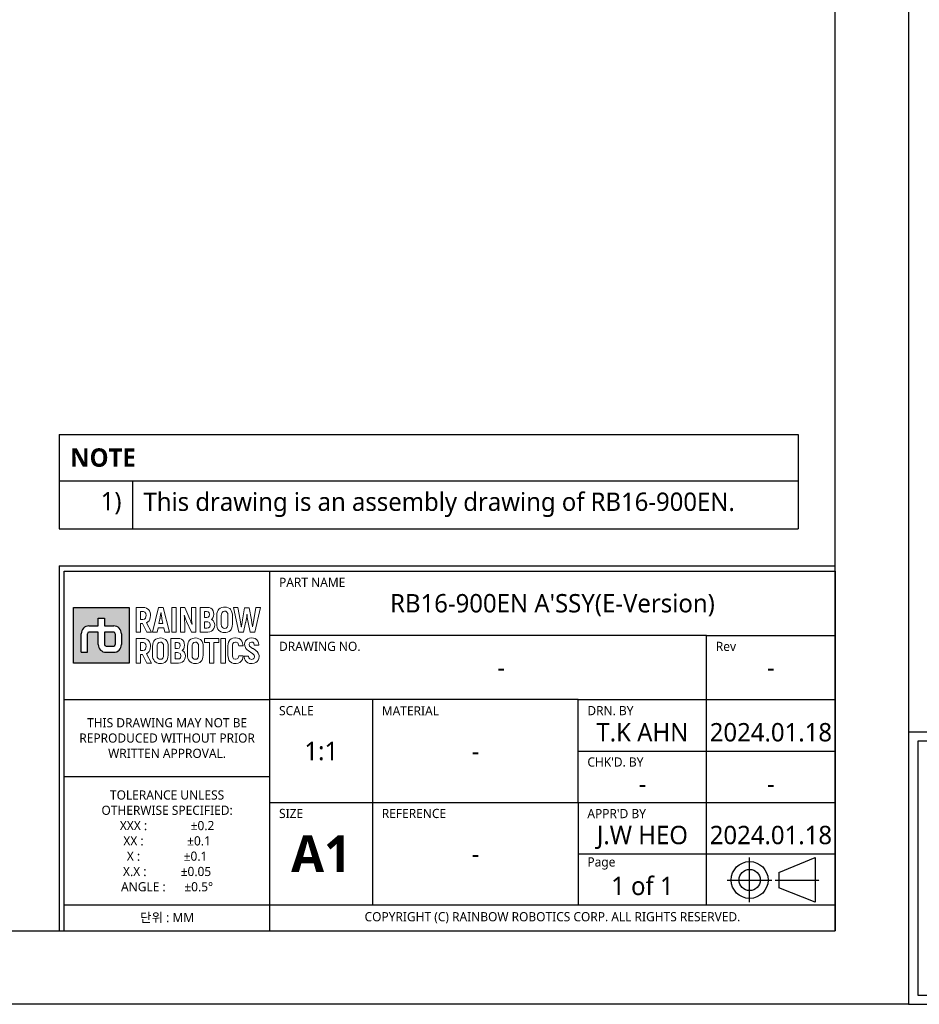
# Model space of a CAD drawing. Header units: millimetres. Extents: x 0 to 4378, y 0 to 2376.
# Tile 176 of 224: x 2394 to 3376, y 0 to 1074. Entities that reach past the tile are written whole.
import ezdxf
from ezdxf.enums import TextEntityAlignment as Align

# ---------------------------------------------------------------- set-up
doc = ezdxf.new("R2010")
doc.units = ezdxf.units.MM
doc.header["$LTSCALE"] = 0.2
doc.linetypes.add('CENTER2', pattern=[1.125, 0.75, -0.125, 0.125, -0.125])
for name, color, linetype in [('02_Center Line', 1, 'CENTER2'), ('05_Section Line', 3, 'Continuous'), ('09_Table Line', 2, 'Continuous'), ('10_Drawing Template', 2, 'Continuous')]:
    doc.layers.add(name, color=color, linetype=linetype)
doc.layers.add('14_Mark', color=7, linetype='Continuous', true_color=0xe03c31)
doc.styles.add('Rainbow-2.5 Style', font='malgunsl.ttf')
doc.styles.add('Rainbow-5.0 Style', font='malgunsl.ttf')

# ---------------------------------------------------------------- blocks, each defined once
blk = doc.blocks.new('A$C869fea471123')
at = {"layer": '14_Mark'}
h = blk.add_hatch(color=256, dxfattribs=at)
h.dxf.hatch_style = 1
h.paths.add_polyline_path([(628.43, 108.24), (613.24, 108.24), (613.24, 93.05), (628.43, 93.05)])
h.paths.add_polyline_path([(626.32, 101.07), (626.32, 98.1, -0.414214), (624.22, 96), (622.09, 96, -0.414214), (619.99, 98.1), (619.99, 101.49), (617.46, 101.49, 0.414214), (617.04, 101.07), (617.04, 96), (615.35, 96), (615.35, 101.07, -0.414214), (617.45, 103.17), (619.99, 103.17), (619.99, 105.28), (621.68, 105.28), (621.68, 103.17), (624.22, 103.17, -0.414214)], flags=16)
h.paths.add_polyline_path([(624.63, 101.07), (624.63, 98.11, -0.414214), (624.21, 97.69), (622.1, 97.69, -0.414214), (621.68, 98.11), (621.68, 101.49), (624.21, 101.49, -0.414214)], flags=0)
h = blk.add_hatch(color=256, dxfattribs=at)
h.dxf.hatch_style = 1
h.paths.add_polyline_path([(624.63, 101.07, 0.414214), (624.21, 101.49), (621.68, 101.49), (621.68, 98.11, 0.414214), (622.1, 97.69), (624.21, 97.69, 0.414214), (624.63, 98.11)])
at = {"linetype": 'Continuous'}
for p, q in [((805.64, 35.92), (815.53, 40.02)), ((815.53, 40.02), (815.53, 27.85)), ((805.64, 35.92), (805.64, 31.73)), ((815.53, 27.85), (805.64, 31.73))]:
    blk.add_line(p, q, dxfattribs=at)
blk.add_lwpolyline([(0, 594), (841, 594), (841, 0), (0, 0)], close=True)
at = {"lineweight": 0}
for points in [[(632.14, 108.23), (630.29, 108.23), (630.29, 101.49), (631.47, 101.49), (631.47, 103.84), (632.01, 103.84)], [(633.93, 107.3), (633.68, 107.66), (633.53, 107.8), (633.14, 108.04), (632.67, 108.18), (632.14, 108.23)], [(637.73, 108.23), (636.45, 108.23), (634.8, 101.49), (636.03, 101.49), (636.3, 102.71), (637.87, 102.71)], [(637.87, 102.71), (638.15, 101.49), (639.38, 101.49), (637.73, 108.23)], [(643.59, 108.23), (642.41, 108.23), (642.41, 101.49), (643.57, 101.49), (643.57, 103.53), (643.57, 104.03), (643.55, 104.54), (643.52, 105.04), (643.49, 105.55), (643.43, 106.03), (643.46, 106.06)], [(645.53, 103.68), (645.48, 103.81), (645.28, 104.34), (645.16, 104.65), (644.99, 105.06), (643.59, 108.23)], [(645.39, 101.49), (646.56, 101.49), (646.56, 108.23)], [(646.56, 108.23), (645.39, 108.23), (645.39, 106.18), (645.4, 105.74), (645.42, 105.25), (645.45, 104.75), (645.5, 104.23), (645.56, 103.71), (645.53, 103.68)], [(649.73, 108.23), (647.76, 108.23), (647.76, 101.49), (649.79, 101.49), (649.89, 101.49), (650.4, 101.57), (650.83, 101.74), (651.22, 102.03), (651.28, 102.1), (651.54, 102.49)], [(651.29, 107.34), (651.02, 107.72), (650.69, 107.99), (650.25, 108.17), (649.73, 108.23)], [(654.46, 108.34), (654.17, 108.33), (653.68, 108.23), (653.25, 108.04), (652.9, 107.74), (652.71, 107.5), (652.5, 107.08), (652.37, 106.61), (652.34, 106.06), (652.34, 103.66), (652.35, 103.28), (652.46, 102.78), (652.63, 102.34)], [(656.28, 107.37), (656.02, 107.74), (655.84, 107.9), (655.45, 108.15), (654.99, 108.3), (654.46, 108.34)], [(658.09, 108.23), (656.86, 108.23), (658.37, 101.49)], [(658.99, 102.97), (658.95, 103.22), (658.89, 103.66), (658.8, 104.19), (658.69, 104.81), (658.09, 108.23)], [(661.16, 108.13), (659.91, 108.13), (659.32, 104.83), (659.22, 104.24), (659.12, 103.61), (659.05, 103.19), (659.02, 102.97), (658.99, 102.97)], [(662.05, 102.97), (662.03, 103.11), (661.97, 103.48), (661.88, 104.05), (661.76, 104.83), (661.16, 108.13)], [(661.44, 101.49), (662.7, 101.49), (664.21, 108.23)], [(664.21, 108.23), (662.99, 108.23), (662.38, 104.81), (662.3, 104.37), (662.2, 103.81), (662.14, 103.35), (662.09, 102.97), (662.05, 102.97)], [(632.13, 107.11), (632.35, 107.08), (632.71, 106.92), (632.93, 106.57), (633.01, 106.05), (632.98, 105.76), (632.84, 105.32), (632.56, 105.05), (632.13, 104.96), (631.47, 104.96)], [(631.47, 104.96), (631.47, 107.11), (632.13, 107.11)], [(633.84, 104.62), (634.05, 105.02), (634.17, 105.5), (634.21, 106.05), (634.2, 106.36), (634.11, 106.86), (633.93, 107.3)], [(636.54, 103.84), (636.81, 105.09), (636.84, 105.21), (636.91, 105.65), (636.99, 106.16), (637.07, 106.75), (637.1, 106.75)], [(637.1, 106.75), (637.14, 106.5), (637.23, 105.88), (637.31, 105.41), (637.37, 105.09), (637.64, 103.84), (636.54, 103.84)], [(643.46, 106.06), (643.49, 105.99), (643.6, 105.68), (643.8, 105.15), (644.09, 104.42), (645.39, 101.49)], [(649.55, 107.11), (649.93, 107.05), (650.22, 106.78), (650.31, 106.3), (650.25, 105.88), (650.01, 105.57), (649.59, 105.46), (648.94, 105.46)], [(648.94, 105.46), (648.94, 107.11), (649.55, 107.11)], [(651.53, 104.35), (651.3, 104.66), (650.89, 104.95), (651, 105.03), (651.28, 105.39)], [(651.28, 105.39), (651.45, 105.83), (651.51, 106.36), (651.51, 106.37), (651.45, 106.89), (651.29, 107.34)], [(652.63, 102.34), (652.9, 101.98), (653.07, 101.81), (653.46, 101.57), (653.93, 101.42), (654.46, 101.38), (654.75, 101.39), (655.24, 101.49), (655.66, 101.68), (656.02, 101.98), (656.21, 102.22), (656.41, 102.63), (656.54, 103.11), (656.58, 103.66), (656.58, 106.06), (656.56, 106.44), (656.46, 106.94), (656.28, 107.37)], [(654.46, 102.52), (654.16, 102.55), (653.83, 102.75), (653.63, 103.12), (653.55, 103.66), (653.55, 106.06), (653.58, 106.44), (653.74, 106.86), (654.03, 107.11), (654.46, 107.2)], [(654.46, 107.2), (654.75, 107.17), (655.09, 106.97), (655.29, 106.6), (655.36, 106.06), (655.36, 103.66), (655.33, 103.29), (655.17, 102.86), (654.89, 102.61), (654.46, 102.52)], [(658.37, 101.49), (659.63, 101.49), (660.19, 104.08), (660.23, 104.26), (660.33, 104.73), (660.4, 105.21), (660.47, 105.73), (660.53, 106.27), (660.56, 106.27)], [(660.56, 106.27), (660.58, 106.07), (660.63, 105.56), (660.69, 105.06), (660.78, 104.57), (660.88, 104.08), (661.44, 101.49)], [(632.01, 103.84), (633.21, 101.49), (634.52, 101.49), (633.15, 104.05)], [(633.15, 104.05), (633.17, 104.06), (633.54, 104.3), (633.84, 104.62)], [(649.6, 104.35), (649.88, 104.32), (650.3, 104.13), (650.43, 103.95), (650.54, 103.46), (650.54, 103.36), (650.41, 102.94), (650.1, 102.69), (649.6, 102.61), (648.94, 102.61)], [(648.94, 102.61), (648.94, 104.35), (649.6, 104.35)], [(651.54, 102.49), (651.7, 102.94), (651.76, 103.46), (651.7, 103.89), (651.53, 104.35)], [(632.14, 99.79), (630.29, 99.79), (630.29, 93.05), (631.47, 93.05), (631.47, 95.4), (632.01, 95.4)], [(633.93, 98.86), (633.68, 99.22), (633.53, 99.36), (633.14, 99.6), (632.67, 99.74), (632.14, 99.79)], [(636.92, 99.91), (636.64, 99.89), (636.14, 99.79), (635.72, 99.6), (635.36, 99.3), (635.17, 99.06), (634.96, 98.65), (634.84, 98.17), (634.8, 97.62), (634.8, 95.21), (634.82, 94.83), (634.91, 94.34), (635.1, 93.9)], [(638.74, 98.93), (638.48, 99.3), (638.3, 99.46), (637.91, 99.71), (637.45, 99.86), (636.92, 99.91)], [(641.74, 99.79), (639.77, 99.79), (639.77, 93.05), (641.9, 93.05), (642.4, 93.12), (642.85, 93.3), (643.22, 93.59), (643.29, 93.66), (643.55, 94.04)], [(643.3, 98.9), (643.03, 99.28), (642.69, 99.55), (642.26, 99.73), (641.74, 99.79)], [(646.47, 99.91), (646.18, 99.89), (645.69, 99.79), (645.26, 99.6), (644.91, 99.3), (644.72, 99.06), (644.51, 98.65), (644.39, 98.17), (644.34, 97.62), (644.34, 95.21), (644.36, 94.83), (644.46, 94.34), (644.64, 93.9)], [(648.29, 98.93), (648.02, 99.3), (647.85, 99.46), (647.46, 99.71), (647, 99.86), (646.47, 99.91)], [(657.39, 99.92), (657.21, 99.92), (656.7, 99.83), (656.26, 99.65), (655.91, 99.37), (655.76, 99.19), (655.54, 98.79)], [(657.38, 98.78), (657.63, 98.76), (658.04, 98.54), (658.18, 98.32), (658.29, 97.79), (659.47, 97.79), (659.45, 98.07), (659.34, 98.58), (659.16, 99.02), (658.89, 99.38), (658.78, 99.49), (658.39, 99.73), (657.93, 99.88), (657.39, 99.92)], [(661.82, 99.92), (661.77, 99.92), (661.25, 99.86), (660.8, 99.7), (660.43, 99.44), (660.16, 99.11), (659.98, 98.68), (659.91, 98.17), (659.95, 97.77), (660.12, 97.31), (660.28, 97.03), (660.62, 96.67), (660.84, 96.49), (661.26, 96.19), (661.51, 96.04), (661.92, 95.78), (662.06, 95.69), (662.42, 95.35), (662.47, 95.27), (662.62, 94.82), (662.62, 94.71), (662.42, 94.28), (662.31, 94.19), (661.82, 94.07)], [(663.51, 99.04), (663.24, 99.41), (663.18, 99.46), (662.8, 99.72), (662.35, 99.87), (661.82, 99.92)], [(632.13, 98.66), (632.35, 98.64), (632.71, 98.47), (632.93, 98.12), (633.01, 97.6), (632.98, 97.31), (632.84, 96.88), (632.56, 96.61), (632.13, 96.53), (631.47, 96.53)], [(631.47, 96.53), (631.47, 98.66), (632.13, 98.66)], [(633.84, 96.18), (634.05, 96.58), (634.17, 97.06), (634.21, 97.62), (634.2, 97.91), (634.11, 98.42), (633.93, 98.86)], [(635.1, 93.9), (635.36, 93.54), (635.54, 93.37), (635.93, 93.13), (636.39, 92.98), (636.92, 92.93), (637.2, 92.94), (637.7, 93.05), (638.13, 93.24), (638.48, 93.54), (638.66, 93.78), (638.88, 94.19), (638.99, 94.67), (639.04, 95.21), (639.04, 97.62), (639.02, 98), (638.92, 98.5), (638.74, 98.93)], [(636.92, 94.08), (636.62, 94.12), (636.29, 94.32), (636.08, 94.68), (636.02, 95.21), (636.02, 97.62), (636.05, 98), (636.2, 98.42), (636.5, 98.68), (636.92, 98.76)], [(636.92, 98.76), (637.21, 98.72), (637.55, 98.53), (637.75, 98.16), (637.82, 97.62), (637.82, 95.21), (637.79, 94.85), (637.63, 94.42), (637.34, 94.16), (636.92, 94.08)], [(641.56, 98.67), (641.93, 98.6), (642.22, 98.34), (642.32, 97.87), (642.26, 97.45), (642.02, 97.12), (641.59, 97.02), (640.95, 97.02)], [(640.95, 97.02), (640.95, 98.67), (641.56, 98.67)], [(643.54, 95.91), (643.3, 96.22), (642.9, 96.5), (643, 96.59), (643.29, 96.95)], [(643.29, 96.95), (643.46, 97.39), (643.52, 97.91), (643.52, 97.93), (643.46, 98.45), (643.3, 98.9)], [(644.64, 93.9), (644.91, 93.54), (645.09, 93.37), (645.48, 93.13), (645.94, 92.98), (646.47, 92.93), (646.75, 92.94), (647.24, 93.05), (647.67, 93.24), (648.02, 93.54), (648.22, 93.78), (648.42, 94.19), (648.55, 94.67), (648.58, 95.21), (648.58, 97.62), (648.57, 98), (648.47, 98.5), (648.29, 98.93)], [(646.47, 94.08), (646.17, 94.12), (645.84, 94.32), (645.63, 94.68), (645.56, 95.21), (645.56, 97.62), (645.59, 98), (645.75, 98.42), (646.04, 98.68), (646.47, 98.76)], [(646.47, 98.76), (646.76, 98.72), (647.1, 98.53), (647.3, 98.16), (647.36, 97.62), (647.36, 95.21), (647.34, 94.85), (647.18, 94.42), (646.89, 94.16), (646.47, 94.08)], [(655.54, 98.79), (655.42, 98.32), (655.37, 97.77), (655.37, 95.07), (655.38, 94.79), (655.47, 94.28), (655.64, 93.84), (655.91, 93.49), (656.02, 93.39), (656.4, 93.14), (656.86, 92.98), (657.39, 92.93), (657.62, 92.94), (658.13, 93.03), (658.56, 93.2), (658.92, 93.48), (659.06, 93.64), (659.29, 94.04)], [(657.39, 94.08), (657.29, 94.08), (656.9, 94.22), (656.67, 94.55), (656.59, 95.07), (656.59, 97.9), (656.71, 98.39), (656.97, 98.68), (657.38, 98.78)], [(663.62, 93.87), (663.8, 94.31), (663.86, 94.81), (663.84, 95.13), (663.71, 95.6), (663.61, 95.8), (663.32, 96.19), (663.17, 96.33), (662.78, 96.64), (662.63, 96.75), (662.2, 97), (662.08, 97.07), (661.66, 97.34), (661.63, 97.36), (661.26, 97.7), (661.11, 98.15), (661.12, 98.18), (661.31, 98.6), (661.35, 98.64), (661.82, 98.78)], [(661.82, 98.78), (662.15, 98.72), (662.44, 98.46), (662.55, 97.98), (663.76, 97.98), (663.75, 98.07), (663.68, 98.6), (663.51, 99.04)], [(632.01, 95.4), (633.21, 93.05), (634.52, 93.05), (633.15, 95.61)], [(633.15, 95.61), (633.17, 95.62), (633.54, 95.86), (633.84, 96.18)], [(641.61, 95.91), (641.9, 95.88), (642.31, 95.69), (642.44, 95.52), (642.55, 95.02), (642.54, 94.91), (642.42, 94.5), (642.11, 94.25), (641.62, 94.17), (640.95, 94.17)], [(640.95, 94.17), (640.95, 95.91), (641.61, 95.91)], [(643.55, 94.04), (643.71, 94.5), (643.76, 95.02), (643.71, 95.46), (643.54, 95.91)], [(659.5, 95.05), (658.31, 95.05), (658.26, 94.71), (658.05, 94.32), (657.88, 94.19), (657.39, 94.08)], [(659.29, 94.04), (659.43, 94.5), (659.5, 95.05)], [(660.98, 94.96), (659.78, 94.96), (659.78, 94.76), (659.87, 94.25), (660.06, 93.81), (660.34, 93.45), (660.43, 93.36), (660.82, 93.11), (661.28, 92.96), (661.82, 92.92), (661.99, 92.92), (662.5, 93), (662.94, 93.17), (663.31, 93.45), (663.33, 93.48), (663.62, 93.87)], [(661.82, 94.07), (661.79, 94.07), (661.35, 94.18), (661.08, 94.47), (660.98, 94.96)]]:
    blk.add_lwpolyline(points, dxfattribs=at)
for points in [[(640.03, 108.23), (641.21, 108.23), (641.21, 101.49), (640.03, 101.49), (640.03, 108.23)], [(652.9, 99.79), (648.98, 99.79), (648.98, 98.66), (650.33, 98.66), (650.33, 93.05), (651.55, 93.05), (651.55, 98.66), (652.9, 98.66)], [(653.46, 99.79), (654.65, 99.79), (654.65, 93.05), (653.46, 93.05), (653.46, 99.79)]]:
    blk.add_lwpolyline(points, close=True, dxfattribs=at)
at = {"linetype": 'Continuous'}
for radius in [5.03, 2.89]:
    blk.add_circle((797.66, 33.9), radius, dxfattribs=at)
at = {"layer": '02_Center Line'}
for p, q in [((797.66, 27.87), (797.66, 40.04)), ((791.52, 33.9), (803.69, 33.9)), ((804.66, 33.9), (816.62, 33.9))]:
    blk.add_line(p, q, dxfattribs=at)
at = {"layer": '05_Section Line', "linetype": 'Continuous'}
for q in [(820.98, 119.54), (609.32, 20.02)]:
    blk.add_line((609.32, 119.54), q, dxfattribs=at)
blk.add_lwpolyline([(820.98, 20.02), (820.98, 574.68), (20.02, 574.68), (20.02, 20.02)], close=True, dxfattribs=at)
at = {"layer": '09_Table Line'}
for p, q in [((610.73, 83.1), (610.73, 118.14)), ((610.73, 118.14), (666.79, 118.14)), ((666.79, 20.02), (666.79, 118.14)), ((666.79, 118.14), (820.98, 118.14)), ((820.98, 118.14), (820.98, 20.02)), ((785.93, 100.62), (666.79, 100.62)), ((785.93, 100.62), (820.98, 100.62)), ((785.93, 83.1), (785.93, 100.62)), ((610.73, 83.1), (666.79, 83.1)), ((610.73, 62.07), (610.73, 83.1)), ((750.89, 83.1), (666.79, 83.1)), ((694.83, 83.1), (694.83, 27.03)), ((750.89, 83.1), (785.93, 83.1)), ((750.89, 69.08), (750.89, 83.1)), ((785.93, 69.08), (785.93, 83.1)), ((785.93, 83.1), (820.98, 83.1)), ((750.89, 69.08), (785.93, 69.08)), ((750.89, 55.07), (750.89, 69.08)), ((785.93, 55.07), (785.93, 69.08)), ((785.93, 69.08), (820.98, 69.08)), ((666.79, 62.07), (610.73, 62.07)), ((610.73, 46.89), (610.73, 62.07)), ((666.79, 55.07), (820.98, 55.07)), ((750.89, 55.07), (750.89, 41.05)), ((785.93, 41.05), (785.93, 55.07)), ((610.73, 20.02), (610.73, 46.89)), ((750.89, 41.05), (750.89, 27.03)), ((750.89, 41.05), (785.93, 41.05)), ((785.93, 27.03), (785.93, 41.05)), ((785.93, 41.05), (820.98, 41.05)), ((666.79, 27.03), (610.73, 27.03)), ((820.98, 27.03), (666.79, 27.03)), ((610.73, 20.02), (666.79, 20.02)), ((666.79, 20.02), (820.98, 20.02))]:
    blk.add_line(p, q, dxfattribs=at)
at = {"layer": '14_Mark'}
for p, q in [((619.99, 103.17), (619.99, 105.28)), ((619.99, 105.28), (621.68, 105.28)), ((621.68, 105.28), (621.68, 103.17)), ((617.45, 103.17), (619.99, 103.17)), ((621.68, 103.17), (624.22, 103.17)), ((615.35, 96), (615.35, 101.07)), ((617.04, 96), (617.04, 101.07)), ((619.99, 101.49), (617.46, 101.49)), ((619.99, 98.1), (619.99, 101.49)), ((624.21, 101.49), (621.68, 101.49)), ((621.68, 101.49), (621.68, 98.11)), ((624.63, 101.07), (624.63, 98.11)), ((626.32, 101.07), (626.32, 98.1)), ((622.1, 97.69), (624.21, 97.69)), ((615.35, 96), (617.04, 96)), ((622.09, 96), (624.22, 96))]:
    blk.add_line(p, q, dxfattribs=at)
blk.add_lwpolyline([(613.24, 108.24), (628.43, 108.24), (628.43, 93.05), (613.24, 93.05)], close=True, dxfattribs=at)
for centre, radius, start, end in [((617.45, 101.07), 2.1, 90, 180), ((624.22, 101.07), 2.1, 0, 90), ((617.46, 101.07), 0.42, 90, 180), ((624.21, 101.07), 0.42, 0, 90), ((622.09, 98.1), 2.1, 180, 270), ((622.1, 98.11), 0.42, 180, 270), ((624.21, 98.11), 0.42, 270, 0), ((624.22, 98.1), 2.1, 270, 0)]:
    blk.add_arc(centre, radius, start, end, dxfattribs=at)
at = {"color": 2, "linetype": 'Continuous', "char_height": 2.503, "width": 56.0667, "attachment_point": 5, "style": 'Rainbow-5.0 Style'}
for s, insert in [('{\\C256;THIS DRAWING MAY NOT BE \\PREPRODUCED WITHOUT PRIOR \\PWRITTEN APPROVAL.}', (638.76, 72.59)), ('{\\C256;TOLERANCE UNLESS \\POTHERWISE SPECIFIED:\\PXXX :              %%P0.2\\PXX :              %%P0.1  \\PX :              %%P0.1\\PX.X :           %%P0.05\\PANGLE :      %%P0.5%%D}', (638.76, 44.55)), ('{\\C256;단위 : MM}', (638.76, 23.53))]:
    blk.add_mtext(s, dxfattribs=dict(at, insert=insert))
at = {"insert": (680.81, 41.05), "char_height": 10.0119, "width": 28.0333, "attachment_point": 5, "style": 'Rainbow-5.0 Style'}
blk.add_mtext('{\\fMalgun Gothic|b1|i0|c129|p50;A1}', dxfattribs=at)
at = {"linetype": 'Continuous', "insert": (743.88, 23.61), "char_height": 2.503, "width": 154.1833, "attachment_point": 5, "style": 'Rainbow-5.0 Style'}
blk.add_mtext('COPYRIGHT (C) RAINBOW ROBOTICS CORP. ALL RIGHTS RESERVED.', dxfattribs=at)
at = {"linetype": 'Continuous', "style": 'Rainbow-5.0 Style'}
for tag, p in [('PART_NAME', (743.88, 109.38)), ('DRAWING_NO', (729.87, 91.86)), ('REV', (803.46, 91.86)), ('제도', (768.41, 74.2)), ('DATE_1', (803.46, 74.2)), ('SCALE', (680.81, 69.08)), ('MATERIAL', (722.86, 69.08)), ('검도', (768.41, 60.18)), ('DATE_2', (803.46, 60.18)), ('승인', (768.41, 46.17)), ('DATE_3', (803.46, 46.17)), ('REFERENCE', (722.86, 41.05)), ('PAGE', (768.41, 32.29))]:
    blk.add_attdef(tag, text='', height=5.01, dxfattribs=at).set_placement(p, align=Align.MIDDLE_CENTER)
at = {"layer": '10_Drawing Template', "linetype": 'Continuous', "char_height": 2.503, "attachment_point": 7, "style": 'Rainbow-5.0 Style'}
for s, insert in [('PART NAME', (669.3, 113.84)), ('DRAWING NO.', (669.3, 96.32)), ('Rev', (788.44, 96.32)), ('SCALE', (669.3, 78.79)), ('MATERIAL', (697.33, 78.79)), ('DRN. BY', (753.4, 78.79)), ("CHK'D. BY", (753.4, 64.78)), ('SIZE', (669.3, 50.76)), ('REFERENCE', (697.33, 50.76)), ("APPR'D BY", (753.4, 50.76)), ('Page', (753.4, 36.74))]:
    blk.add_mtext(s, dxfattribs=dict(at, insert=insert))
blk = doc.blocks.new('*T126')
at = {"color": 251, "transparency": 16777216}
for p, q in [((0, 0), (806.2, 0)), ((0, 0), (0, -102.8)), ((806.2, 0), (806.2, -102.8)), ((0, -50.6), (806.2, -50.6)), ((0, -50.7), (806.2, -50.7)), ((80, -50.7), (80, -102.8)), ((0, -102.8), (806.2, -102.8))]:
    blk.add_line(p, q, dxfattribs=at)
at = {"transparency": 16777216, "char_height": 20, "style": 'Rainbow-2.5 Style'}
for s, insert, width, attachment_point in [('{\\fMalgun Gothic|b1|i0|c129|p50;NOTE}', (12, -25.3), 782.161, 4), ('1)', (68, -62.7), 56, 3), ('This drawing is an assembly drawing of RB16-900EN.', (92, -76.7), 702.161, 4)]:
    blk.add_mtext(s, dxfattribs=dict(at, insert=insert, width=width, attachment_point=attachment_point))
blk = doc.blocks.new('A$C04cd0c3c1123')
at = {"layer": '14_Mark'}
h = blk.add_hatch(color=256, dxfattribs=at)
h.dxf.hatch_style = 1
h.paths.add_polyline_path([(313.9, 54), (306.3, 54), (306.3, 46.5), (313.9, 46.5)])
h.paths.add_polyline_path([(312.8, 50.5), (312.8, 49, -0.414214), (311.7, 47.9), (310.7, 47.9, -0.414214), (309.6, 49), (309.6, 50.7), (308.4, 50.7, 0.414214), (308.2, 50.5), (308.2, 47.9), (307.3, 47.9), (307.3, 50.5, -0.414214), (308.4, 51.5), (309.6, 51.5), (309.6, 52.6), (310.5, 52.6), (310.5, 51.5), (311.7, 51.5, -0.414214)], flags=16)
h.paths.add_polyline_path([(312, 50.5), (312, 49, -0.414214), (311.7, 48.8), (310.7, 48.8, -0.414214), (310.5, 49), (310.5, 50.7), (311.7, 50.7, -0.414214)], flags=0)
h = blk.add_hatch(color=256, dxfattribs=at)
h.dxf.hatch_style = 1
h.paths.add_polyline_path([(312, 50.5, 0.414214), (311.7, 50.7), (310.5, 50.7), (310.5, 49, 0.414214), (310.7, 48.8), (311.7, 48.8, 0.414214), (312, 49)])
at = {"linetype": 'Continuous'}
for p, q in [((402.3, 17.9), (407.3, 20)), ((402.3, 17.9), (402.3, 15.8)), ((407.3, 13.9), (402.3, 15.8)), ((407.3, 20), (407.3, 13.9))]:
    blk.add_line(p, q, dxfattribs=at)
blk.add_lwpolyline([(0, 0), (420, 0), (420, 297), (0, 297)], close=True)
at = {"lineweight": 0}
for points in [[(315.7, 54), (314.8, 54), (314.8, 50.7), (315.4, 50.7), (315.4, 51.8), (315.6, 51.8)], [(316.6, 53.6), (316.5, 53.8), (316.4, 53.8), (316.2, 54), (316, 54), (315.7, 54)], [(318.5, 54), (317.9, 54), (317, 50.7), (317.7, 50.7), (317.8, 51.3), (318.6, 51.3)], [(318.6, 51.3), (318.7, 50.7), (319.3, 50.7), (318.5, 54)], [(321.4, 54), (320.8, 54), (320.8, 50.7), (321.4, 50.7), (321.4, 51.7), (321.4, 51.9), (321.4, 52.2), (321.4, 52.5), (321.4, 52.7), (321.4, 52.9), (321.4, 53)], [(322.4, 51.8), (322.4, 51.8), (322.3, 52.1), (322.2, 52.3), (322.1, 52.5), (321.4, 54)], [(322.3, 50.7), (322.9, 50.7), (322.9, 54)], [(322.9, 54), (322.3, 54), (322.3, 53), (322.3, 52.8), (322.3, 52.6), (322.4, 52.3), (322.4, 52), (322.4, 51.8), (322.4, 51.8)], [(324.5, 54), (323.5, 54), (323.5, 50.7), (324.5, 50.7), (324.6, 50.7), (324.8, 50.7), (325.1, 50.8), (325.2, 50.9), (325.3, 51), (325.4, 51.2)], [(325.3, 53.6), (325.1, 53.8), (325, 53.9), (324.8, 54), (324.5, 54)], [(326.9, 54.1), (326.7, 54.1), (326.5, 54), (326.3, 53.9), (326.1, 53.8), (326, 53.7), (325.9, 53.5), (325.8, 53.2), (325.8, 53), (325.8, 51.8), (325.8, 51.6), (325.9, 51.3), (326, 51.1)], [(327.8, 53.6), (327.6, 53.8), (327.6, 53.9), (327.4, 54), (327.1, 54.1), (326.9, 54.1)], [(328.7, 54), (328.1, 54), (328.8, 50.7)], [(329.1, 51.4), (329.1, 51.5), (329.1, 51.8), (329, 52), (329, 52.3), (328.7, 54)], [(330.2, 54), (329.6, 54), (329.3, 52.3), (329.2, 52), (329.2, 51.7), (329.2, 51.5), (329.1, 51.4), (329.1, 51.4)], [(330.7, 51.4), (330.7, 51.5), (330.6, 51.7), (330.6, 52), (330.5, 52.3), (330.2, 54)], [(330.4, 50.7), (331, 50.7), (331.7, 54)], [(331.7, 54), (331.1, 54), (330.8, 52.3), (330.8, 52.1), (330.7, 51.8), (330.7, 51.6), (330.7, 51.4), (330.7, 51.4)], [(315.7, 49.8), (314.8, 49.8), (314.8, 46.5), (315.4, 46.5), (315.4, 47.6), (315.6, 47.6)], [(315.7, 53.5), (315.8, 53.5), (316, 53.4), (316.1, 53.2), (316.1, 53), (316.1, 52.8), (316.1, 52.6), (315.9, 52.5), (315.7, 52.4), (315.4, 52.4)], [(315.4, 52.4), (315.4, 53.5), (315.7, 53.5)], [(315.7, 49.3), (315.8, 49.2), (316, 49.2), (316.1, 49), (316.1, 48.7), (316.1, 48.6), (316.1, 48.4), (315.9, 48.2), (315.7, 48.2), (315.4, 48.2)], [(315.4, 48.2), (315.4, 49.3), (315.7, 49.3)], [(315.6, 51.8), (316.2, 50.7), (316.9, 50.7), (316.2, 52)], [(315.6, 47.6), (316.2, 46.5), (316.9, 46.5), (316.2, 47.7)], [(316.6, 49.4), (316.5, 49.5), (316.4, 49.6), (316.2, 49.7), (316, 49.8), (315.7, 49.8)], [(316.2, 52), (316.2, 52), (316.4, 52.1), (316.6, 52.2)], [(316.2, 47.7), (316.2, 47.7), (316.4, 47.9), (316.6, 48)], [(316.6, 52.2), (316.7, 52.4), (316.7, 52.7), (316.7, 53), (316.7, 53.1), (316.7, 53.4), (316.6, 53.6)], [(316.6, 48), (316.7, 48.2), (316.7, 48.5), (316.7, 48.7), (316.7, 48.9), (316.7, 49.1), (316.6, 49.4)], [(318.1, 49.9), (318, 49.9), (317.7, 49.8), (317.5, 49.7), (317.3, 49.6), (317.2, 49.5), (317.1, 49.3), (317.1, 49), (317, 48.7), (317, 47.5), (317, 47.3), (317.1, 47.1), (317.2, 46.9)], [(317.2, 46.9), (317.3, 46.7), (317.4, 46.6), (317.6, 46.5), (317.8, 46.4), (318.1, 46.4), (318.2, 46.4), (318.5, 46.5), (318.7, 46.5), (318.9, 46.7), (319, 46.8), (319.1, 47), (319.1, 47.3), (319.2, 47.5), (319.2, 48.7), (319.1, 48.9), (319.1, 49.2), (319, 49.4)], [(318.1, 47), (317.9, 47), (317.8, 47.1), (317.7, 47.3), (317.6, 47.5), (317.6, 48.7), (317.7, 48.9), (317.7, 49.1), (317.9, 49.3), (318.1, 49.3)], [(317.9, 51.8), (318, 52.5), (318.1, 52.5), (318.1, 52.8), (318.1, 53), (318.2, 53.3), (318.2, 53.3)], [(318.2, 53.3), (318.2, 53.2), (318.3, 52.9), (318.3, 52.6), (318.3, 52.5), (318.5, 51.8), (317.9, 51.8)], [(319, 49.4), (318.9, 49.6), (318.8, 49.7), (318.6, 49.8), (318.4, 49.9), (318.1, 49.9)], [(318.1, 49.3), (318.2, 49.3), (318.4, 49.2), (318.5, 49), (318.5, 48.7), (318.5, 47.5), (318.5, 47.4), (318.5, 47.1), (318.3, 47), (318.1, 47)], [(320.5, 49.8), (319.5, 49.8), (319.5, 46.5), (320.6, 46.5), (320.8, 46.5), (321.1, 46.6), (321.2, 46.7), (321.3, 46.8), (321.4, 47)], [(320.4, 49.3), (320.6, 49.2), (320.7, 49.1), (320.8, 48.9), (320.8, 48.7), (320.6, 48.5), (320.4, 48.4), (320.1, 48.4)], [(320.1, 48.4), (320.1, 49.3), (320.4, 49.3)], [(320.4, 47.9), (320.6, 47.9), (320.8, 47.8), (320.9, 47.7), (320.9, 47.4), (320.9, 47.4), (320.8, 47.2), (320.7, 47.1), (320.4, 47), (320.1, 47)], [(320.1, 47), (320.1, 47.9), (320.4, 47.9)], [(321.3, 49.4), (321.2, 49.6), (321, 49.7), (320.8, 49.8), (320.5, 49.8)], [(321.4, 47.9), (321.3, 48), (321.1, 48.2), (321.1, 48.2), (321.3, 48.4)], [(321.3, 48.4), (321.4, 48.6), (321.4, 48.9), (321.4, 48.9), (321.4, 49.2), (321.3, 49.4)], [(321.4, 53), (321.4, 52.9), (321.4, 52.8), (321.5, 52.5), (321.7, 52.1), (322.3, 50.7)], [(321.4, 47), (321.5, 47.2), (321.5, 47.4), (321.5, 47.7), (321.4, 47.9)], [(322.9, 49.9), (322.7, 49.9), (322.5, 49.8), (322.3, 49.7), (322.1, 49.6), (322, 49.5), (321.9, 49.3), (321.8, 49), (321.8, 48.7), (321.8, 47.5), (321.8, 47.3), (321.9, 47.1), (322, 46.9)], [(322, 46.9), (322.1, 46.7), (322.2, 46.6), (322.4, 46.5), (322.6, 46.4), (322.9, 46.4), (323, 46.4), (323.3, 46.5), (323.5, 46.5), (323.7, 46.7), (323.7, 46.8), (323.8, 47), (323.9, 47.3), (323.9, 47.5), (323.9, 48.7), (323.9, 48.9), (323.9, 49.2), (323.8, 49.4)], [(322.9, 47), (322.7, 47), (322.6, 47.1), (322.5, 47.3), (322.4, 47.5), (322.4, 48.7), (322.4, 48.9), (322.5, 49.1), (322.7, 49.3), (322.9, 49.3)], [(323.8, 49.4), (323.7, 49.6), (323.6, 49.7), (323.4, 49.8), (323.1, 49.9), (322.9, 49.9)], [(322.9, 49.3), (323, 49.3), (323.2, 49.2), (323.3, 49), (323.3, 48.7), (323.3, 47.5), (323.3, 47.4), (323.2, 47.1), (323.1, 47), (322.9, 47)], [(324.4, 53.5), (324.6, 53.5), (324.7, 53.3), (324.8, 53.1), (324.8, 52.9), (324.6, 52.7), (324.4, 52.7), (324.1, 52.7)], [(324.1, 52.7), (324.1, 53.5), (324.4, 53.5)], [(324.4, 52.1), (324.6, 52.1), (324.8, 52), (324.9, 51.9), (324.9, 51.7), (324.9, 51.6), (324.8, 51.4), (324.7, 51.3), (324.4, 51.2), (324.1, 51.2)], [(324.1, 51.2), (324.1, 52.1), (324.4, 52.1)], [(325.4, 52.1), (325.3, 52.3), (325.1, 52.4), (325.1, 52.4), (325.3, 52.6)], [(325.3, 52.6), (325.4, 52.8), (325.4, 53.1), (325.4, 53.1), (325.4, 53.4), (325.3, 53.6)], [(325.4, 51.2), (325.5, 51.4), (325.5, 51.7), (325.5, 51.9), (325.4, 52.1)], [(326, 51.1), (326.1, 50.9), (326.2, 50.8), (326.4, 50.7), (326.6, 50.6), (326.9, 50.6), (327, 50.6), (327.3, 50.7), (327.5, 50.8), (327.6, 50.9), (327.7, 51), (327.8, 51.2), (327.9, 51.5), (327.9, 51.8), (327.9, 53), (327.9, 53.1), (327.9, 53.4), (327.8, 53.6)], [(326.9, 51.2), (326.7, 51.2), (326.6, 51.3), (326.5, 51.5), (326.4, 51.8), (326.4, 53), (326.4, 53.1), (326.5, 53.4), (326.7, 53.5), (326.9, 53.5)], [(326.9, 53.5), (327, 53.5), (327.2, 53.4), (327.3, 53.2), (327.3, 53), (327.3, 51.8), (327.3, 51.6), (327.2, 51.4), (327.1, 51.2), (326.9, 51.2)], [(327.4, 49.3), (327.3, 49.1), (327.3, 48.8), (327.3, 47.5), (327.3, 47.3), (327.4, 47.1), (327.5, 46.9), (327.6, 46.7), (327.6, 46.6), (327.8, 46.5), (328.1, 46.4), (328.3, 46.4), (328.4, 46.4), (328.7, 46.4), (328.9, 46.5), (329.1, 46.7), (329.2, 46.7), (329.3, 46.9)], [(328.3, 49.9), (328.2, 49.9), (328, 49.8), (327.8, 49.8), (327.6, 49.6), (327.5, 49.5), (327.4, 49.3)], [(328.3, 47), (328.3, 47), (328.1, 47), (328, 47.2), (327.9, 47.5), (327.9, 48.9), (328, 49.1), (328.1, 49.3), (328.3, 49.3)], [(328.3, 49.3), (328.5, 49.3), (328.7, 49.2), (328.7, 49.1), (328.8, 48.8), (329.4, 48.8), (329.4, 49), (329.3, 49.2), (329.2, 49.4), (329.1, 49.6), (329, 49.7), (328.8, 49.8), (328.6, 49.9), (328.3, 49.9)], [(329.4, 47.5), (328.8, 47.5), (328.8, 47.3), (328.7, 47.1), (328.6, 47), (328.3, 47)], [(328.8, 50.7), (329.5, 50.7), (329.7, 52), (329.8, 52.1), (329.8, 52.3), (329.8, 52.5), (329.9, 52.8), (329.9, 53.1), (329.9, 53.1)], [(329.3, 46.9), (329.4, 47.2), (329.4, 47.5)], [(330.1, 47.4), (329.5, 47.4), (329.5, 47.3), (329.6, 47.1), (329.7, 46.8), (329.8, 46.7), (329.9, 46.6), (330, 46.5), (330.3, 46.4), (330.5, 46.4), (330.6, 46.4), (330.9, 46.4), (331.1, 46.5), (331.3, 46.7), (331.3, 46.7), (331.4, 46.9)], [(330.5, 49.9), (330.5, 49.9), (330.3, 49.9), (330, 49.8), (329.9, 49.6), (329.7, 49.5), (329.6, 49.3), (329.6, 49), (329.6, 48.8), (329.7, 48.6), (329.8, 48.4), (329.9, 48.3), (330.1, 48.2), (330.3, 48), (330.4, 47.9), (330.6, 47.8), (330.7, 47.8), (330.8, 47.6), (330.9, 47.6), (330.9, 47.3), (330.9, 47.3), (330.8, 47.1), (330.8, 47), (330.6, 47)], [(329.9, 53.1), (329.9, 53), (330, 52.7), (330, 52.5), (330, 52.2), (330.1, 52), (330.4, 50.7)], [(330.6, 47), (330.5, 47), (330.3, 47), (330.2, 47.2), (330.1, 47.4)], [(331.4, 46.9), (331.5, 47.1), (331.6, 47.3), (331.6, 47.5), (331.5, 47.7), (331.4, 47.8), (331.3, 48), (331.2, 48.1), (331, 48.3), (331, 48.3), (330.7, 48.4), (330.7, 48.5), (330.5, 48.6), (330.5, 48.6), (330.3, 48.8), (330.2, 49), (330.2, 49), (330.3, 49.2), (330.3, 49.2), (330.5, 49.3)], [(331.4, 49.4), (331.3, 49.6), (331.2, 49.7), (331, 49.8), (330.8, 49.9), (330.5, 49.9)], [(330.5, 49.3), (330.7, 49.3), (330.9, 49.2), (330.9, 48.9), (331.5, 48.9), (331.5, 49), (331.5, 49.2), (331.4, 49.4)]]:
    blk.add_lwpolyline(points, dxfattribs=at)
for points in [[(319.7, 54), (320.2, 54), (320.2, 50.7), (319.7, 50.7), (319.7, 54)], [(326.1, 49.8), (324.1, 49.8), (324.1, 49.3), (324.8, 49.3), (324.8, 46.5), (325.4, 46.5), (325.4, 49.3), (326.1, 49.3)], [(326.4, 49.8), (327, 49.8), (327, 46.5), (326.4, 46.5), (326.4, 49.8)]]:
    blk.add_lwpolyline(points, close=True, dxfattribs=at)
at = {"linetype": 'Continuous'}
for radius in [2.51, 1.44]:
    blk.add_circle((398.4, 16.9), radius, dxfattribs=at)
at = {"layer": '02_Center Line'}
for p, q in [((395.3, 16.9), (401.4, 16.9)), ((398.4, 13.9), (398.4, 20)), ((401.8, 16.9), (407.8, 16.9))]:
    blk.add_line(p, q, dxfattribs=at)
at = {"layer": '05_Section Line', "linetype": 'Continuous'}
for q in [(410, 59.7), (304.3, 10)]:
    blk.add_line((304.3, 59.7), q, dxfattribs=at)
blk.add_lwpolyline([(410, 10), (410, 287), (10, 287), (10, 10)], close=True, dxfattribs=at)
at = {"layer": '09_Table Line'}
for p, q in [((305, 41.5), (305, 59)), ((305, 59), (333, 59)), ((333, 10), (333, 59)), ((333, 59), (410, 59)), ((410, 59), (410, 10)), ((392.5, 50.2), (333, 50.2)), ((392.5, 50.2), (410, 50.2)), ((392.5, 41.5), (392.5, 50.2)), ((305, 41.5), (333, 41.5)), ((305, 31), (305, 41.5)), ((375, 41.5), (333, 41.5)), ((347, 41.5), (347, 13.5)), ((375, 41.5), (392.5, 41.5)), ((375, 34.5), (375, 41.5)), ((375, 34.5), (392.5, 34.5)), ((375, 27.5), (375, 34.5)), ((392.5, 34.5), (392.5, 41.5)), ((392.5, 41.5), (410, 41.5)), ((392.5, 27.5), (392.5, 34.5)), ((392.5, 34.5), (410, 34.5)), ((333, 31), (305, 31)), ((305, 23.4), (305, 31)), ((305, 10), (305, 23.4)), ((333, 27.5), (410, 27.5)), ((375, 27.5), (375, 20.5)), ((392.5, 20.5), (392.5, 27.5)), ((333, 13.5), (305, 13.5)), ((410, 13.5), (333, 13.5)), ((375, 20.5), (375, 13.5)), ((375, 20.5), (392.5, 20.5)), ((392.5, 13.5), (392.5, 20.5)), ((392.5, 20.5), (410, 20.5)), ((305, 10), (333, 10)), ((333, 10), (410, 10))]:
    blk.add_line(p, q, dxfattribs=at)
at = {"layer": '14_Mark'}
for p, q in [((307.3, 47.9), (307.3, 50.5)), ((307.3, 47.9), (308.2, 47.9)), ((308.2, 47.9), (308.2, 50.5)), ((308.4, 51.5), (309.6, 51.5)), ((309.6, 50.7), (308.4, 50.7)), ((309.6, 51.5), (309.6, 52.6)), ((309.6, 52.6), (310.5, 52.6)), ((309.6, 49), (309.6, 50.7)), ((310.5, 52.6), (310.5, 51.5)), ((310.5, 51.5), (311.7, 51.5)), ((311.7, 50.7), (310.5, 50.7)), ((310.5, 50.7), (310.5, 49)), ((310.7, 48.8), (311.7, 48.8)), ((310.7, 47.9), (311.7, 47.9)), ((312, 50.5), (312, 49)), ((312.8, 50.5), (312.8, 49))]:
    blk.add_line(p, q, dxfattribs=at)
blk.add_lwpolyline([(306.3, 54), (313.9, 54), (313.9, 46.5), (306.3, 46.5)], close=True, dxfattribs=at)
for centre, radius, start, end in [((308.4, 50.5), 1.05, 90, 180), ((308.4, 50.5), 0.21, 90, 180), ((310.7, 49), 1.05, 180, 270), ((310.7, 49), 0.21, 180, 270), ((311.7, 50.5), 1.05, 0, 90), ((311.7, 50.5), 0.21, 0, 90), ((311.7, 49), 1.05, 270, 0), ((311.7, 49), 0.21, 270, 0)]:
    blk.add_arc(centre, radius, start, end, dxfattribs=at)
at = {"color": 2, "linetype": 'Continuous', "char_height": 1.25, "width": 28, "attachment_point": 5, "style": 'Rainbow-2.5 Style'}
for s, insert in [('{\\C256;THIS DRAWING MAY NOT BE \\PREPRODUCED WITHOUT PRIOR \\PWRITTEN APPROVAL.}', (319, 36.2)), ('{\\C256;TOLERANCE UNLESS \\POTHERWISE SPECIFIED:\\PXXX :              %%P0.2\\PXX :              %%P0.1  \\PX :              %%P0.1\\PX.X :           %%P0.05\\PANGLE :      %%P0.5%%D}', (319, 22.2)), ('{\\C256;단위 : MM}', (319, 11.7))]:
    blk.add_mtext(s, dxfattribs=dict(at, insert=insert))
at = {"insert": (340, 20.5), "char_height": 5, "width": 14, "attachment_point": 5, "style": 'Rainbow-2.5 Style'}
blk.add_mtext('{\\fMalgun Gothic|b1|i0|c129|p50;A3}', dxfattribs=at)
at = {"linetype": 'Continuous', "insert": (371.5, 11.8), "char_height": 1.25, "width": 77, "attachment_point": 5, "style": 'Rainbow-2.5 Style'}
blk.add_mtext('COPYRIGHT (C) RAINBOW ROBOTICS CORP. ALL RIGHTS RESERVED.', dxfattribs=at)
at = {"linetype": 'Continuous', "style": 'Rainbow-2.5 Style'}
for tag, p in [('PART_NAME', (371.5, 54.6)), ('DRAWING_NO', (364.5, 45.9)), ('REV', (401.2, 45.9)), ('SCALE', (340, 34.5)), ('MATERIAL', (361, 34.5)), ('제도', (383.8, 37.1)), ('DATE_1', (401.2, 37.1)), ('REFERENCE', (361, 20.5)), ('검도', (383.8, 30.1)), ('승인', (383.8, 23.1)), ('DATE_2', (401.2, 30.1)), ('DATE_3', (401.2, 23.1)), ('PAGE', (383.8, 16.1))]:
    blk.add_attdef(tag, text='', height=2.5, dxfattribs=at).set_placement(p, align=Align.MIDDLE_CENTER)
at = {"layer": '10_Drawing Template', "linetype": 'Continuous', "char_height": 1.25, "attachment_point": 7, "style": 'Rainbow-2.5 Style'}
for s, insert in [('PART NAME', (334.3, 56.9)), ('DRAWING NO.', (334.3, 48.1)), ('Rev', (393.8, 48.1)), ('SCALE', (334.3, 39.4)), ('MATERIAL', (348.3, 39.4)), ("CHK'D. BY", (376.3, 32.4)), ('DRN. BY', (376.3, 39.4)), ('SIZE', (334.3, 25.4)), ('REFERENCE', (348.3, 25.4)), ("APPR'D BY", (376.3, 25.4)), ('Page', (376.3, 18.4))]:
    blk.add_mtext(s, dxfattribs=dict(at, insert=insert))

msp = doc.modelspace()

# ---------------------------------------------------------------- block references
at = {"xscale": 4, "yscale": 4, "zscale": 4}
msp.add_blockref('A$C869fea471123', (0, 0), dxfattribs=at).add_auto_attribs({'승인': 'J.W HEO', '검도': '-', '제도': 'T.K AHN', 'REV': '-', 'PART_NAME': "RB16-900EN A'SSY(E-Version)", 'DRAWING_NO': '-', 'SCALE': '1:1', 'MATERIAL': '-', 'REFERENCE': '-', 'PAGE': '1 of 1', 'DATE_1': '2024.01.18', 'DATE_2': '-', 'DATE_3': '2024.01.18'})
msp.add_blockref('*T126', (2437.298, 621.579))
msp.add_blockref('A$C04cd0c3c1123', (3364, 0)).add_auto_attribs({'승인': 'J.W HEO', '검도': '-', '제도': 'T.K AHN', 'REV': '-', 'PART_NAME': 'Tool flange set up_RB10-1300E/RB16-900E(E-Version)', 'DRAWING_NO': '-', 'SCALE': '1:1', 'MATERIAL': '-', 'REFERENCE': '-', 'PAGE': '1 of 1', 'DATE_1': '2024.01.18', 'DATE_2': '-', 'DATE_3': '2024.01.18'})

doc.saveas('drawing.dxf')
